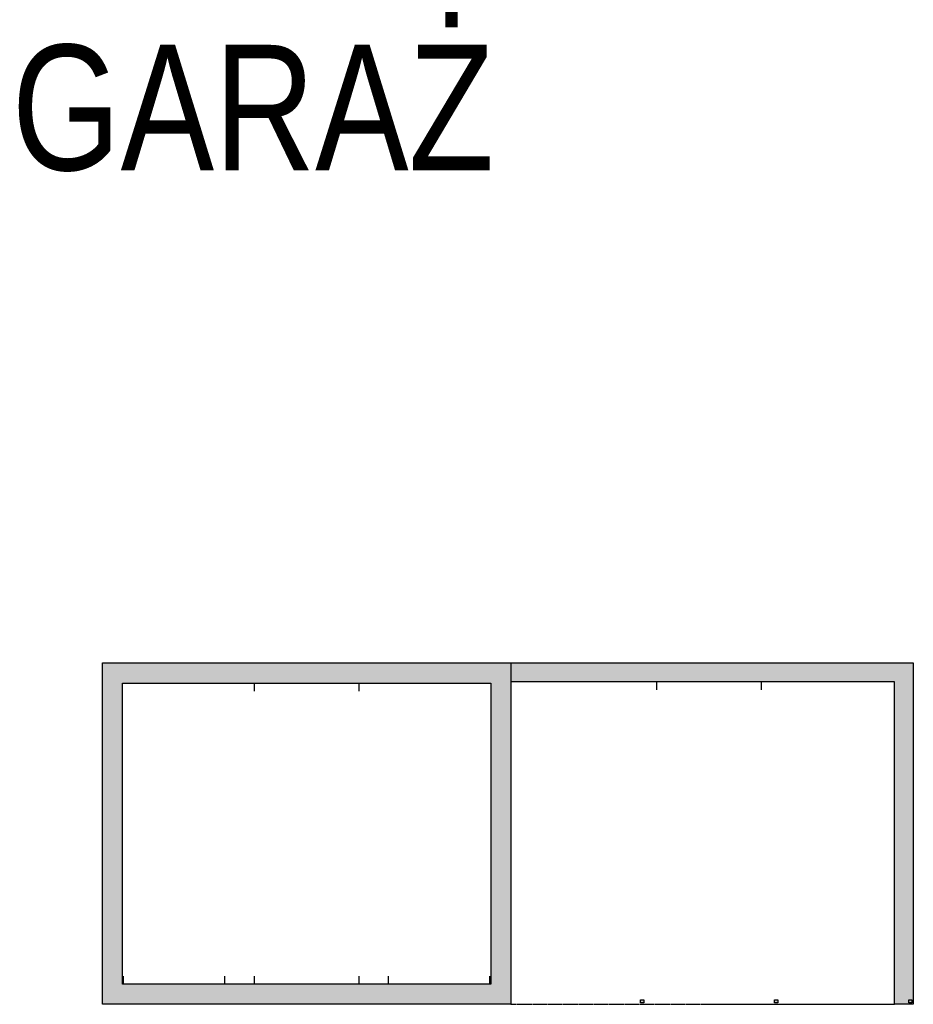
# Model space of a CAD drawing. Header units: centimetres. Extents: x 0 to 55409, y -2708 to 14680.
# Tile 215 of 215: x 49253 to 52584, y 7791 to 11460. Entities that reach past the tile are written whole.
import ezdxf

# ---------------------------------------------------------------- set-up
doc = ezdxf.new("R2010")
doc.units = ezdxf.units.CM
doc.header["$LTSCALE"] = 0.01
doc.linetypes.add('DASHED', pattern=[19.05, 12.7, -6.35])
doc.styles.add('Arial$001', font='arial.ttf', dxfattribs={"height": 1.872})

msp = doc.modelspace()

# ---------------------------------------------------------------- hatches: boundary and pattern name
h = msp.add_hatch(color=256)
h.dxf.hatch_style = 1
h.paths.add_polyline_path([(51083.82, 9062.749), (49561.82, 9062.749), (49561.82, 7790.749), (51083.82, 7790.749)])
h.paths.add_polyline_path([(50127.929, 8987.749), (49636.82, 8987.749), (49636.82, 7865.749), (49639.929, 7865.749), (51008.82, 7865.749), (51008.82, 8987.749)], flags=16)
h.paths.add_polyline_path([(52513.82, 7790.749), (52583.82, 7790.749), (52583.82, 9062.749), (51083.82, 9062.749), (51083.82, 8992.749), (52513.82, 8992.749)])
h = msp.add_hatch(color=256)
h.dxf.hatch_style = 1
h.paths.add_polyline_path([(51566.82, 7807.749), (51578.82, 7807.749), (51578.82, 7795.749), (51566.82, 7795.749)])
h.paths.add_polyline_path([(52066.82, 7807.749), (52078.82, 7807.749), (52078.82, 7795.749), (52066.82, 7795.749)])

# ---------------------------------------------------------------- linework, layer by layer
for points in [[(49561.82, 9062.749), (51083.82, 9062.749), (51083.82, 7790.749), (49561.82, 7790.749)], [(49636.82, 8987.749), (51008.82, 8987.749), (51008.82, 7865.749), (49636.82, 7865.749)], [(51566.82, 7807.749), (51578.82, 7807.749), (51578.82, 7795.749), (51566.82, 7795.749)], [(52066.82, 7807.749), (52078.82, 7807.749), (52078.82, 7795.749), (52066.82, 7795.749)], [(52566.82, 7807.749), (52578.82, 7807.749), (52578.82, 7795.749), (52566.82, 7795.749)]]:
    msp.add_lwpolyline(points, close=True)
for points in [[(51083.82, 9062.749), (52583.82, 9062.749), (52583.82, 7790.749), (52513.82, 7790.749)], [(52513.82, 7790.749), (52513.82, 8992.749), (51083.82, 8992.749)], [(51627.929, 8962.749), (51627.929, 8992.749)], [(52017.929, 8962.749), (52017.929, 8992.749)], [(50127.929, 8957.749), (50127.929, 8987.749)], [(50517.929, 8957.749), (50517.929, 8987.749)], [(49639.929, 7865.749), (49639.929, 7895.749)], [(50017.929, 7865.749), (50017.929, 7895.749)], [(50127.929, 7865.749), (50127.929, 7895.749)], [(50517.929, 7865.749), (50517.929, 7895.749)], [(50627.929, 7865.749), (50627.929, 7895.749)], [(51005.929, 7865.749), (51005.929, 7895.749)]]:
    msp.add_lwpolyline(points)
at = {"linetype": 'DASHED', "ltscale": 20}
msp.add_lwpolyline([(51083.82, 7790.749), (52513.82, 7790.749)], dxfattribs=at)

# ---------------------------------------------------------------- texts
at = {"color": 3, "style": 'Arial$001', "width": 0.8}
msp.add_text('GARAŻ', height=467.0802, dxfattribs=at).set_placement((49223.5, 10898.834))

doc.saveas('drawing.dxf')
